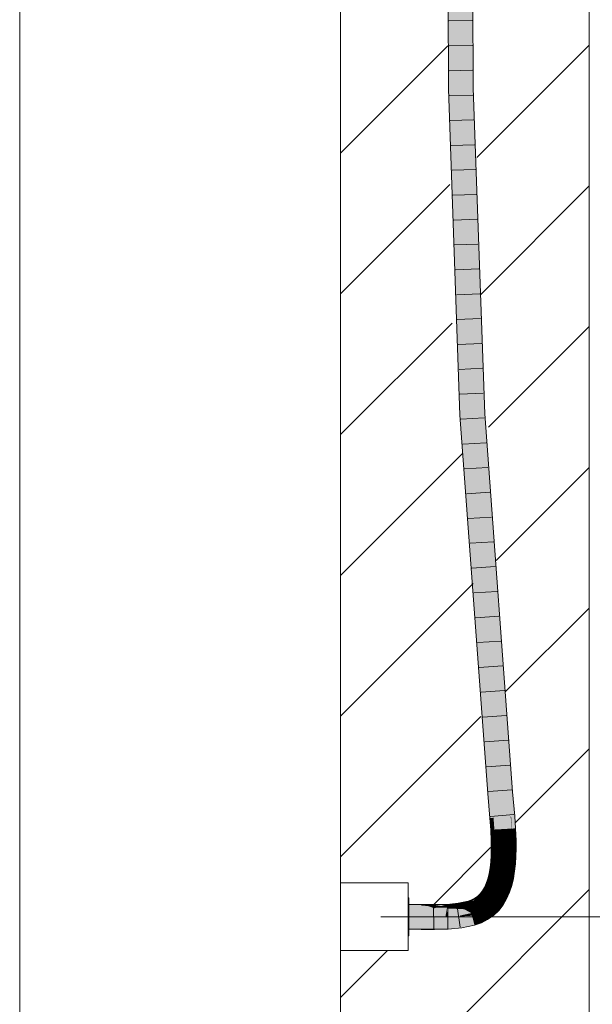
# Model space of a CAD drawing. Extents: x -620 to 3480, y 62 to 1102.
# Tile 141 of 256: x 242.47 to 248.23, y 645.7 to 655.59. Entities that reach past the tile are written whole.
import ezdxf
from ezdxf.lldxf.tags import DXFTag

# ---------------------------------------------------------------- set-up
doc = ezdxf.new("R2010")
doc.units = 0
doc.layers.get('0').update_dxf_attribs({"lineweight": 13})
for name, color, linetype, lineweight, true_color in [('E_Betonbaudose', 1, 'Continuous', 13, 0xff0000), ('E_Detail_Wandschraffur', 7, 'Continuous', 5, 0xc0c0c0), ('E_Leerrohr 25-A06G9STU8I', 7, 'Continuous', 9, 0xff8000), ('E_Leerrohr 25-Shading', 7, 'Continuous', 9, 0xff8000)]:
    doc.layers.add(name, color=color, linetype=linetype, lineweight=lineweight, true_color=true_color)
doc.layers.add('E_Detail_Linie_Text_Bem', color=7, linetype='Continuous', lineweight=13)
tags = doc.linetypes.add('fein_strichliert', pattern=[4, 1, -2, 1]).pattern_tags.tags
tags[8:9] = [DXFTag(74, 4), DXFTag(75, 0), DXFTag(340, '0'), DXFTag(46, 0.0), DXFTag(50, 0.0), DXFTag(44, 0.0), DXFTag(45, 0.0)]
tags[6:7] = [DXFTag(74, 4), DXFTag(75, 0), DXFTag(340, '0'), DXFTag(46, 0.0), DXFTag(50, 0.0), DXFTag(44, 0.0), DXFTag(45, 0.0)]
tags[4:5] = [DXFTag(74, 4), DXFTag(75, 0), DXFTag(340, '0'), DXFTag(46, 0.0), DXFTag(50, 0.0), DXFTag(44, 0.0), DXFTag(45, 0.0)]
tags = doc.linetypes.add('fein_strichliert-A06G9STX8I', pattern=[4, 1, -2, 1]).pattern_tags.tags
tags[8:9] = [DXFTag(74, 4), DXFTag(75, 0), DXFTag(340, '0'), DXFTag(46, 0.0), DXFTag(50, 0.0), DXFTag(44, 0.0), DXFTag(45, 0.0)]
tags[6:7] = [DXFTag(74, 4), DXFTag(75, 0), DXFTag(340, '0'), DXFTag(46, 0.0), DXFTag(50, 0.0), DXFTag(44, 0.0), DXFTag(45, 0.0)]
tags[4:5] = [DXFTag(74, 4), DXFTag(75, 0), DXFTag(340, '0'), DXFTag(46, 0.0), DXFTag(50, 0.0), DXFTag(44, 0.0), DXFTag(45, 0.0)]
tags = doc.linetypes.add('STRICHPUNKT2-A06G9STV8I', pattern=[12.7, 6.35, -3.175, 0, -3.175]).pattern_tags.tags
tags[10:11] = [DXFTag(74, 4), DXFTag(75, 0), DXFTag(340, '0'), DXFTag(46, 0.0), DXFTag(50, 0.0), DXFTag(44, 0.0), DXFTag(45, 0.0)]
tags[8:9] = [DXFTag(74, 4), DXFTag(75, 0), DXFTag(340, '0'), DXFTag(46, 0.0), DXFTag(50, 0.0), DXFTag(44, 0.0), DXFTag(45, 0.0)]
tags[6:7] = [DXFTag(74, 4), DXFTag(75, 0), DXFTag(340, '0'), DXFTag(46, 0.0), DXFTag(50, 0.0), DXFTag(44, 0.0), DXFTag(45, 0.0)]
tags[4:5] = [DXFTag(74, 4), DXFTag(75, 0), DXFTag(340, '0'), DXFTag(46, 0.0), DXFTag(50, 0.0), DXFTag(44, 0.0), DXFTag(45, 0.0)]

# ---------------------------------------------------------------- blocks, each defined once
blk = doc.blocks.new('Shading-A06G9SG38I', base_point=(178.739, 735.4243))
at = {"layer": 'E_Leerrohr 25-Shading', "color": 43, "true_color": 0xd7ab7f}
for points in [[(246.7793, 657.0421), (246.786, 654.8959), (246.815, 657.3279), (246.8226, 654.8966)], [(246.9924, 657.1199), (246.9993, 654.9001), (247.0302, 656.7479), (247.0359, 654.9008)], [(246.9016, 651.6167), (246.9381, 651.6188), (246.786, 654.8959), (246.8226, 654.8966)], [(247.1146, 651.6287), (247.1512, 651.6307), (246.9993, 654.9001), (247.0359, 654.9008)], [(247.1824, 647.8134), (247.2189, 647.816), (246.9016, 651.6167), (246.9381, 651.6188)], [(247.3952, 647.8292), (247.4317, 647.832), (247.1146, 651.6287), (247.1512, 651.6307)], [(247.4166, 647.5842), (247.4531, 647.5871), (247.3952, 647.8292), (247.4317, 647.832)], [(247.2039, 647.567), (247.2404, 647.5699), (247.1824, 647.8134), (247.2189, 647.816)], [(247.2118, 647.4496), (247.2484, 647.4515), (247.2039, 647.567), (247.2404, 647.5699)], [(247.4249, 647.4611), (247.4614, 647.463), (247.4166, 647.5842), (247.4531, 647.5871)], [(247.2479, 647.4515), (247.2118, 647.4496), (247.2502, 647.3758), (247.2148, 647.3737)], [(247.2513, 647.3361), (247.253, 647.3361), (247.2479, 647.4515), (247.2484, 647.4515)], [(247.4249, 647.4611), (247.4279, 647.3865), (247.4614, 647.463), (247.4644, 647.3886)], [(247.2148, 647.3737), (247.2164, 647.3351), (247.2502, 647.3758), (247.2513, 647.3361)], [(247.2513, 647.3361), (247.2164, 647.3351), (247.2508, 647.263), (247.217, 647.2632)], [(247.2527, 647.3361), (247.2513, 647.3361), (247.2524, 647.263), (247.2508, 647.263)], [(247.2524, 647.263), (247.2536, 647.263), (247.2527, 647.3361), (247.253, 647.3361)], [(247.4279, 647.3865), (247.4297, 647.3411), (247.4644, 647.3886), (247.4663, 647.342)], [(247.4304, 647.2618), (247.467, 647.2615), (247.4297, 647.3411), (247.4663, 647.342)], [(247.2508, 647.263), (247.217, 647.2632), (247.2476, 647.1923), (247.2155, 647.1937)], [(247.2524, 647.263), (247.2508, 647.263), (247.2494, 647.1923), (247.2476, 647.1923)], [(247.2494, 647.1923), (247.252, 647.1921), (247.2524, 647.263), (247.2536, 647.263)], [(247.4286, 647.1848), (247.4652, 647.1832), (247.4304, 647.2618), (247.467, 647.2615)], [(247.2414, 647.1252), (247.2114, 647.1277), (247.2319, 647.0621), (247.2046, 647.0659)], [(247.2476, 647.1923), (247.2155, 647.1937), (247.2414, 647.1252), (247.2114, 647.1277)], [(247.2433, 647.125), (247.2414, 647.1252), (247.234, 647.0618), (247.2319, 647.0621)], [(247.2433, 647.125), (247.234, 647.0618), (247.2464, 647.1248), (247.2379, 647.0613)], [(247.2464, 647.1248), (247.2379, 647.0613), (247.2478, 647.1246), (247.2402, 647.061)], [(247.2402, 647.061), (247.2409, 647.0609), (247.2478, 647.1246)], [(247.2494, 647.1923), (247.2476, 647.1923), (247.2433, 647.125), (247.2414, 647.1252)], [(247.2494, 647.1923), (247.2433, 647.125), (247.2516, 647.1922), (247.2464, 647.1248)], [(247.2464, 647.1248), (247.2478, 647.1246), (247.2516, 647.1922), (247.252, 647.1921)], [(247.424, 647.1096), (247.4605, 647.1065), (247.4286, 647.1848), (247.4652, 647.1832)], [(247.2319, 647.0621), (247.2046, 647.0659), (247.219, 647.0038), (247.195, 647.0087)], [(247.234, 647.0618), (247.2319, 647.0621), (247.2212, 647.0034), (247.219, 647.0038)], [(247.234, 647.0618), (247.2212, 647.0034), (247.2379, 647.0613), (247.2258, 647.0024)], [(247.2379, 647.0613), (247.2258, 647.0024), (247.2402, 647.061), (247.229, 647.0018)], [(247.2402, 647.061), (247.229, 647.0018), (247.2409, 647.0609), (247.2302, 647.0016)], [(247.2302, 647.0016), (247.2309, 647.0014), (247.2409, 647.0609)], [(247.4041, 646.9662), (247.44, 646.959), (247.416, 647.0367), (247.4523, 647.0317)], [(247.416, 647.0367), (247.4523, 647.0317), (247.424, 647.1096), (247.4605, 647.1065)], [(247.2026, 646.951), (247.1825, 646.9567), (247.183, 646.9042), (247.1673, 646.9102)], [(247.219, 647.0038), (247.195, 647.0087), (247.2026, 646.951), (247.1825, 646.9567)], [(247.2049, 646.9503), (247.2026, 646.951), (247.1853, 646.9033), (247.183, 646.9042)], [(247.2049, 646.9503), (247.1853, 646.9033), (247.2101, 646.9489), (247.1909, 646.9011)], [(247.2101, 646.9489), (247.1909, 646.9011), (247.214, 646.9478), (247.1953, 646.8995)], [(247.214, 646.9478), (247.1953, 646.8995), (247.2157, 646.9473), (247.1973, 646.8987)], [(247.2157, 646.9473), (247.1973, 646.8987), (247.217, 646.9469), (247.1992, 646.8979)], [(247.217, 646.9469), (247.1992, 646.8979), (247.2178, 646.9467), (247.2006, 646.8974)], [(247.2006, 646.8974), (247.2014, 646.8971), (247.2178, 646.9467)], [(247.2212, 647.0034), (247.219, 647.0038), (247.2049, 646.9503), (247.2026, 646.951)], [(247.2212, 647.0034), (247.2049, 646.9503), (247.2258, 647.0024), (247.2101, 646.9489)], [(247.2258, 647.0024), (247.2101, 646.9489), (247.229, 647.0018), (247.214, 646.9478)], [(247.229, 647.0018), (247.214, 646.9478), (247.2302, 647.0016), (247.2157, 646.9473)], [(247.2302, 647.0016), (247.2157, 646.9473), (247.2309, 647.0014), (247.217, 646.9469)], [(247.217, 646.9469), (247.2178, 646.9467), (247.2309, 647.0014)], [(247.3878, 646.8985), (247.4231, 646.8885), (247.4041, 646.9662), (247.44, 646.959)], [(247.1353, 646.8307), (247.129, 646.835), (247.1083, 646.8043), (247.1064, 646.806)], [(247.1375, 646.8293), (247.1353, 646.8307), (247.1103, 646.8024), (247.1083, 646.8043)], [(247.1375, 646.8293), (247.1103, 646.8024), (247.1431, 646.8255), (247.1154, 646.7978)], [(247.1604, 646.864), (247.1494, 646.8696), (247.1353, 646.8307), (247.129, 646.835)], [(247.1627, 646.8629), (247.1604, 646.864), (247.1375, 646.8293), (247.1353, 646.8307)], [(247.1627, 646.8629), (247.1375, 646.8293), (247.1684, 646.8599), (247.1431, 646.8255)], [(247.1684, 646.8599), (247.1431, 646.8255), (247.1731, 646.8575), (247.1478, 646.8223)], [(247.1731, 646.8575), (247.1478, 646.8223), (247.1754, 646.8563), (247.1503, 646.8206)], [(247.183, 646.9042), (247.1673, 646.9102), (247.1604, 646.864), (247.1494, 646.8696)], [(247.1754, 646.8563), (247.1503, 646.8206), (247.1776, 646.8552), (247.1527, 646.819)], [(247.1776, 646.8552), (247.1527, 646.819), (247.1796, 646.8542), (247.155, 646.8174)], [(247.1796, 646.8542), (247.155, 646.8174), (247.1811, 646.8534), (247.1569, 646.8161)], [(247.1811, 646.8534), (247.1569, 646.8161), (247.1819, 646.853), (247.1585, 646.8151)], [(247.1585, 646.8151), (247.1593, 646.8145), (247.1819, 646.853)], [(247.1853, 646.9033), (247.183, 646.9042), (247.1627, 646.8629), (247.1604, 646.864)], [(247.1853, 646.9033), (247.1627, 646.8629), (247.1909, 646.9011), (247.1684, 646.8599)], [(247.1909, 646.9011), (247.1684, 646.8599), (247.1953, 646.8995), (247.1731, 646.8575)], [(247.1953, 646.8995), (247.1731, 646.8575), (247.1973, 646.8987), (247.1754, 646.8563)], [(247.1973, 646.8987), (247.1754, 646.8563), (247.1992, 646.8979), (247.1776, 646.8552)], [(247.1992, 646.8979), (247.1776, 646.8552), (247.2006, 646.8974), (247.1796, 646.8542)], [(247.2006, 646.8974), (247.1796, 646.8542), (247.2014, 646.8971), (247.1811, 646.8534)], [(247.1811, 646.8534), (247.1819, 646.853), (247.2014, 646.8971)], [(247.3665, 646.8337), (247.3393, 646.7725), (247.3757, 646.7643), (247.3692, 646.7571)], [(247.3665, 646.8337), (247.4007, 646.8206), (247.3878, 646.8985), (247.4231, 646.8885)], [(247.3665, 646.8337), (247.3757, 646.7643), (247.4007, 646.8206)], [(246.9102, 646.6842), (246.9852, 646.7325), (246.8877, 646.6805), (246.8832, 646.7103)], [(246.9908, 646.7112), (246.9852, 646.7325), (246.9262, 646.6868), (246.9102, 646.6842)], [(247.0193, 646.7451), (246.9852, 646.7325), (247.0244, 646.7333), (246.9908, 646.7112)], [(247.0244, 646.7333), (247.0043, 646.7201), (247.0282, 646.7245)], [(247.0514, 646.761), (247.0193, 646.7451), (247.0525, 646.7592), (247.0244, 646.7333)], [(247.0589, 646.7484), (247.0244, 646.7333), (247.0608, 646.7451)], [(247.0608, 646.7451), (247.0244, 646.7333), (247.0628, 646.7418), (247.0405, 646.7344)], [(247.0405, 646.7344), (247.0244, 646.7333), (247.026, 646.7295)], [(247.0282, 646.7245), (247.0663, 646.7361), (247.026, 646.7295), (247.0405, 646.7344)], [(247.0663, 646.7361), (247.0282, 646.7245), (247.0694, 646.7307), (247.0322, 646.7149)], [(247.0376, 646.7455), (247.0312, 646.7396), (247.057, 646.7515), (247.0589, 646.7484)], [(247.0694, 646.7307), (247.0322, 646.7149), (247.0701, 646.7296), (247.0332, 646.7126)], [(247.0332, 646.7126), (247.0337, 646.7115), (247.0701, 646.7296)], [(247.057, 646.7515), (247.0552, 646.7546), (247.0376, 646.7455), (247.0435, 646.7509)], [(247.0405, 646.7344), (247.0663, 646.7361), (247.0628, 646.7418)], [(247.0552, 646.7546), (247.0525, 646.7592), (247.0435, 646.7509)], [(247.0562, 646.7643), (247.0514, 646.761), (247.0525, 646.7592)], [(247.0536, 646.7607), (247.0525, 646.7592), (247.0777, 646.7657), (247.0564, 646.7551)], [(247.0564, 646.7551), (247.0525, 646.7592), (247.0552, 646.7546)], [(247.0793, 646.7733), (247.0811, 646.7817), (247.0536, 646.7607), (247.0562, 646.7643)], [(247.0536, 646.7607), (247.0777, 646.7657), (247.0793, 646.7733)], [(247.0552, 646.7546), (247.057, 646.7515), (247.0564, 646.7551), (247.0589, 646.7525)], [(247.0777, 646.7657), (247.0564, 646.7551), (247.0768, 646.7615), (247.0589, 646.7525)], [(247.0589, 646.7525), (247.057, 646.7515), (247.0616, 646.7498), (247.0589, 646.7484)], [(247.0768, 646.7615), (247.0589, 646.7525), (247.0759, 646.757), (247.0616, 646.7498)], [(247.0616, 646.7498), (247.0589, 646.7484), (247.0643, 646.7469), (247.0608, 646.7451)], [(247.0643, 646.7469), (247.0608, 646.7451), (247.067, 646.7441), (247.0628, 646.7418)], [(247.0759, 646.757), (247.0616, 646.7498), (247.0749, 646.7524), (247.0643, 646.7469)], [(247.0628, 646.7418), (247.0663, 646.7361), (247.067, 646.7441), (247.0721, 646.7389)], [(247.0749, 646.7524), (247.0643, 646.7469), (247.0739, 646.7477), (247.067, 646.7441)], [(247.0663, 646.7361), (247.0694, 646.7307), (247.0721, 646.7389), (247.0705, 646.7314)], [(247.0739, 646.7477), (247.067, 646.7441), (247.073, 646.7431), (247.0697, 646.7413)], [(247.0694, 646.7307), (247.0701, 646.7296), (247.0705, 646.7314)], [(247.0697, 646.7413), (247.0721, 646.7389), (247.073, 646.7431)], [(247.0701, 646.7296), (247.1043, 646.7534), (247.0705, 646.7314)], [(247.1043, 646.7534), (247.1036, 646.7542), (247.0705, 646.7314), (247.0721, 646.7389)], [(247.073, 646.7431), (247.0721, 646.7389), (247.1003, 646.7582), (247.1036, 646.7542)], [(247.0983, 646.7607), (247.0739, 646.7477), (247.1003, 646.7582), (247.073, 646.7431)], [(247.0961, 646.7634), (247.0749, 646.7524), (247.0983, 646.7607), (247.0739, 646.7477)], [(247.0938, 646.7662), (247.0759, 646.757), (247.0961, 646.7634), (247.0749, 646.7524)], [(247.0916, 646.7689), (247.0768, 646.7615), (247.0938, 646.7662), (247.0759, 646.757)], [(247.0895, 646.7715), (247.0777, 646.7657), (247.0916, 646.7689), (247.0768, 646.7615)], [(247.0793, 646.7733), (247.0777, 646.7657), (247.0855, 646.7763), (247.0895, 646.7715)], [(247.0855, 646.7763), (247.0811, 646.7817), (247.0793, 646.7733)], [(247.0811, 646.7817), (247.1068, 646.8), (247.0813, 646.7819)], [(247.0811, 646.7817), (247.0867, 646.7771), (247.1068, 646.8), (247.1073, 646.7919)], [(247.0867, 646.7771), (247.0811, 646.7817), (247.0855, 646.7763)], [(247.0813, 646.7819), (247.1068, 646.8), (247.0942, 646.7943), (247.1066, 646.803)], [(247.0855, 646.7763), (247.0895, 646.7715), (247.0867, 646.7771), (247.0916, 646.7731)], [(247.1073, 646.7919), (247.0867, 646.7771), (247.1078, 646.7849), (247.0916, 646.7731)], [(247.0916, 646.7731), (247.0895, 646.7715), (247.0943, 646.7709), (247.0916, 646.7689)], [(247.1078, 646.7849), (247.0916, 646.7731), (247.108, 646.781), (247.0943, 646.7709)], [(247.0943, 646.7709), (247.0916, 646.7689), (247.097, 646.7686), (247.0938, 646.7662)], [(247.097, 646.7686), (247.0938, 646.7662), (247.0998, 646.7663), (247.0961, 646.7634)], [(247.1066, 646.803), (247.1064, 646.806), (247.0942, 646.7943)], [(247.108, 646.781), (247.0943, 646.7709), (247.1083, 646.777), (247.097, 646.7686)], [(247.0998, 646.7663), (247.0961, 646.7634), (247.1025, 646.7641), (247.0983, 646.7607)], [(247.1083, 646.777), (247.097, 646.7686), (247.1085, 646.773), (247.0998, 646.7663)], [(247.1025, 646.7641), (247.0983, 646.7607), (247.105, 646.762), (247.1003, 646.7582)], [(247.1085, 646.773), (247.0998, 646.7663), (247.1088, 646.769), (247.1025, 646.7641)], [(247.105, 646.762), (247.1003, 646.7582), (247.1071, 646.7603), (247.1021, 646.756)], [(247.1021, 646.756), (247.1036, 646.7542), (247.1071, 646.7603), (247.1095, 646.7584)], [(247.1088, 646.769), (247.1025, 646.7641), (247.109, 646.7653), (247.105, 646.762)], [(247.1036, 646.7542), (247.1043, 646.7534), (247.1095, 646.7584)], [(247.109, 646.7653), (247.105, 646.762), (247.1092, 646.7621), (247.1071, 646.7603)], [(247.1083, 646.8043), (247.1064, 646.806), (247.1066, 646.803)], [(247.1068, 646.8), (247.1103, 646.8024), (247.1066, 646.803), (247.1083, 646.8043)], [(247.1154, 646.7978), (247.1103, 646.8024), (247.1073, 646.7919), (247.1068, 646.8)], [(247.1071, 646.7603), (247.1095, 646.7584), (247.1092, 646.7621)], [(247.1073, 646.7919), (247.1078, 646.7849), (247.1154, 646.7978), (247.1199, 646.7938)], [(247.1199, 646.7938), (247.1078, 646.7849), (247.1223, 646.7916), (247.108, 646.781)], [(247.1223, 646.7916), (247.108, 646.781), (247.1247, 646.7894), (247.1083, 646.777)], [(247.1247, 646.7894), (247.1083, 646.777), (247.1271, 646.7873), (247.1085, 646.773)], [(247.1271, 646.7873), (247.1085, 646.773), (247.1293, 646.7853), (247.1088, 646.769)], [(247.1293, 646.7853), (247.1088, 646.769), (247.1312, 646.7835), (247.109, 646.7653)], [(247.1312, 646.7835), (247.109, 646.7653), (247.1327, 646.7822), (247.1092, 646.7621)], [(247.1092, 646.7621), (247.1095, 646.7584), (247.1327, 646.7822), (247.1336, 646.7814)], [(247.1431, 646.8255), (247.1154, 646.7978), (247.1478, 646.8223), (247.1199, 646.7938)], [(247.1478, 646.8223), (247.1199, 646.7938), (247.1503, 646.8206), (247.1223, 646.7916)], [(247.1503, 646.8206), (247.1223, 646.7916), (247.1527, 646.819), (247.1247, 646.7894)], [(247.1527, 646.819), (247.1247, 646.7894), (247.155, 646.8174), (247.1271, 646.7873)], [(247.155, 646.8174), (247.1271, 646.7873), (247.1569, 646.8161), (247.1293, 646.7853)], [(247.1569, 646.8161), (247.1293, 646.7853), (247.1585, 646.8151), (247.1312, 646.7835)], [(247.1585, 646.8151), (247.1312, 646.7835), (247.1593, 646.8145), (247.1327, 646.7822)], [(247.1327, 646.7822), (247.1336, 646.7814), (247.1593, 646.8145)], [(247.314, 646.7295), (247.3056, 646.7151), (247.3068, 646.7144)], [(247.3068, 646.7144), (247.3113, 646.7174), (247.314, 646.7295)], [(247.3165, 646.7078), (247.3692, 646.7571), (247.3101, 646.7121), (247.3113, 646.7174)], [(247.3113, 646.7174), (247.3692, 646.7571), (247.314, 646.7295), (247.3393, 646.7725)], [(247.3113, 646.7174), (247.314, 646.7295), (247.314, 646.7295)], [(247.3692, 646.7571), (247.3165, 646.7078), (247.3387, 646.6993), (247.3345, 646.6955)], [(247.3692, 646.7571), (247.3387, 646.6993), (247.3719, 646.7557)], [(247.3692, 646.7571), (247.3719, 646.7557), (247.3757, 646.7643)], [(246.5151, 646.698), (246.3875, 646.6993), (246.515, 646.6879), (246.3875, 646.6985)], [(246.3875, 646.6985), (246.3875, 646.6628), (246.515, 646.6879), (246.5148, 646.6614)], [(246.6446, 646.6601), (246.5826, 646.6824), (246.5148, 646.6614), (246.515, 646.6879)], [(246.5826, 646.6824), (246.5434, 646.6965), (246.515, 646.6879), (246.5151, 646.697)], [(246.6444, 646.6967), (246.5151, 646.698), (246.6444, 646.6948), (246.5151, 646.697)], [(246.6444, 646.6948), (246.5434, 646.6965), (246.6444, 646.6862)], [(246.6444, 646.6862), (246.5434, 646.6965), (246.6445, 646.6774), (246.5826, 646.6824)], [(246.5826, 646.6824), (246.6446, 646.6601), (246.6445, 646.6774)], [(246.7131, 646.6818), (246.7691, 646.6996), (246.6444, 646.6948), (246.7574, 646.6993)], [(246.7574, 646.6993), (246.6444, 646.6967), (246.6444, 646.6948)], [(246.7131, 646.6818), (246.6444, 646.6948), (246.6444, 646.6862)], [(246.6444, 646.6862), (246.6445, 646.6774), (246.7131, 646.6818), (246.6927, 646.6754)], [(246.6927, 646.6754), (246.6445, 646.6774), (246.6682, 646.6676), (246.6446, 646.668)], [(246.6446, 646.668), (246.6446, 646.6601), (246.6682, 646.6676)], [(246.6682, 646.6676), (246.6446, 646.6601), (246.7711, 646.666), (246.7713, 646.6631)], [(246.6927, 646.6754), (246.6682, 646.6676), (246.7708, 646.6721), (246.7711, 646.666)], [(246.7708, 646.6721), (246.7704, 646.6782), (246.6927, 646.6754), (246.7131, 646.6818)], [(246.7704, 646.6782), (246.7691, 646.6996), (246.7131, 646.6818)], [(246.8832, 646.7103), (246.7691, 646.6996), (246.8877, 646.6805), (246.7704, 646.6782)], [(246.8877, 646.6805), (246.7704, 646.6782), (246.8883, 646.677), (246.7708, 646.6721)], [(246.8883, 646.677), (246.7708, 646.6721), (246.8883, 646.674), (246.7711, 646.666)], [(246.7711, 646.666), (246.7713, 646.6631), (246.8883, 646.674)], [(246.9036, 646.6799), (246.9102, 646.6842), (246.8883, 646.677), (246.8877, 646.6805)], [(246.8887, 646.6741), (246.8975, 646.676), (246.8883, 646.677), (246.9036, 646.6799)], [(246.8883, 646.677), (246.8883, 646.674), (246.8887, 646.6741)], [(246.963, 646.7007), (246.8975, 646.676), (246.9927, 646.7039), (246.9945, 646.6971)], [(246.9036, 646.6799), (246.8975, 646.676), (246.9122, 646.6815)], [(246.9262, 646.6868), (246.9102, 646.6842), (246.9122, 646.6815), (246.9036, 646.6799)], [(246.9908, 646.7112), (246.963, 646.7007), (246.9927, 646.7039)], [(247.0269, 646.7134), (247.0043, 646.7201), (246.9927, 646.7039), (246.9908, 646.7112)], [(247.0316, 646.7121), (247.0269, 646.7134), (246.9936, 646.7004), (246.9927, 646.7039)], [(246.9945, 646.6971), (247.0337, 646.7115), (246.9936, 646.7004), (247.0316, 646.7121)], [(247.0282, 646.7245), (247.0043, 646.7201), (247.0322, 646.7149), (247.0269, 646.7134)], [(247.0322, 646.7149), (247.0269, 646.7134), (247.0332, 646.7126), (247.0316, 646.7121)], [(247.0316, 646.7121), (247.0337, 646.7115), (247.0332, 646.7126)], [(247.2646, 646.6628), (247.2161, 646.6165), (247.2771, 646.6516), (247.2172, 646.6152)], [(247.2172, 646.6152), (247.2393, 646.5881), (247.2771, 646.6516), (247.2918, 646.6382)], [(247.3317, 646.6933), (247.2749, 646.676), (247.2771, 646.6516), (247.2646, 646.6628)], [(247.3006, 646.7089), (247.2749, 646.676), (247.2846, 646.6833)], [(247.3165, 646.7078), (247.2749, 646.676), (247.3345, 646.6955), (247.3317, 646.6933)], [(247.3359, 646.6946), (247.3317, 646.6933), (247.2918, 646.6382), (247.2771, 646.6516)], [(247.2846, 646.6833), (247.2899, 646.6874), (247.3056, 646.7151), (247.3068, 646.7144)], [(247.2846, 646.6833), (247.3056, 646.7151), (247.3006, 646.7089)], [(247.2981, 646.7004), (247.2899, 646.6874), (247.2954, 646.6917)], [(247.3101, 646.7121), (247.3068, 646.7144), (247.2954, 646.6917), (247.2981, 646.7004)], [(247.3101, 646.7121), (247.2954, 646.6917), (247.3065, 646.7001)], [(247.3165, 646.7078), (247.3101, 646.7121), (247.3065, 646.7001)], [(247.3113, 646.7174), (247.3068, 646.7144), (247.3101, 646.7121)], [(247.3317, 646.6933), (247.3359, 646.6946), (247.3345, 646.6955)], [(247.3345, 646.6955), (247.3359, 646.6946), (247.3387, 646.6993)], [(247.072, 646.5378), (247.0392, 646.526), (247.0412, 646.5182)], [(247.1032, 646.5489), (247.072, 646.5378), (247.0484, 646.4906), (247.0412, 646.5182)], [(247.1032, 646.5489), (247.0484, 646.4906), (247.1176, 646.5153)], [(247.1032, 646.5489), (247.1176, 646.5153), (247.1607, 646.5778), (247.1795, 646.5463)], [(247.2082, 646.611), (247.1607, 646.5778), (247.2393, 646.5881), (247.1795, 646.5463)], [(247.2161, 646.6165), (247.2082, 646.611), (247.2172, 646.6152)], [(247.2082, 646.611), (247.2393, 646.5881), (247.2172, 646.6152)], [(246.3875, 646.486), (246.3875, 646.4493), (246.5129, 646.4846), (246.5126, 646.448)], [(246.5129, 646.4846), (246.5126, 646.448), (246.6459, 646.4833), (246.6461, 646.4467)], [(246.6459, 646.4833), (246.6461, 646.4467), (246.7816, 646.4866), (246.7837, 646.4501)], [(246.9154, 646.4993), (246.7816, 646.4866), (246.9194, 646.4727), (246.7837, 646.4506)], [(246.7837, 646.4506), (246.7837, 646.4501), (246.9194, 646.4727), (246.9209, 646.4631)], [(247.0392, 646.526), (246.9154, 646.4993), (247.0412, 646.5182), (246.9194, 646.4727)], [(246.9194, 646.4727), (246.9209, 646.4631), (247.0412, 646.5182), (247.0484, 646.4906)]]:
    blk.add_solid(points, dxfattribs=at)
at = {"layer": 'E_Leerrohr 25-Shading', "color": 31, "true_color": 0xfabd7f}
for points in [[(246.815, 657.3279), (246.8226, 654.8966), (246.9033, 657.3602), (246.9109, 654.8984)], [(246.9033, 657.3602), (246.9109, 654.8984), (246.9924, 657.1199), (246.9993, 654.9001)], [(246.9381, 651.6188), (247.0264, 651.6237), (246.8226, 654.8966), (246.9109, 654.8984)], [(246.9109, 654.8984), (246.9912, 652.6211), (246.9993, 654.9001)], [(246.9912, 652.6211), (247.0264, 651.6237), (246.9993, 654.9001), (247.1146, 651.6287)], [(247.2189, 647.816), (247.307, 647.8226), (246.9381, 651.6188), (247.0264, 651.6237)], [(247.0264, 651.6237), (247.1665, 649.7253), (247.1146, 651.6287)], [(247.1665, 649.7253), (247.307, 647.8226), (247.1146, 651.6287), (247.3952, 647.8292)], [(247.2404, 647.5699), (247.3285, 647.577), (247.2189, 647.816), (247.307, 647.8226)], [(247.307, 647.8226), (247.3285, 647.577), (247.3952, 647.8292), (247.4126, 647.5838)], [(247.4126, 647.5838), (247.4166, 647.5842), (247.3952, 647.8292)], [(247.2484, 647.4515), (247.3366, 647.4563), (247.2404, 647.5699), (247.3285, 647.577)], [(247.3285, 647.577), (247.3366, 647.4563), (247.4126, 647.5838), (247.4219, 647.4609)], [(247.4219, 647.4609), (247.4249, 647.4611), (247.4126, 647.5838), (247.4166, 647.5842)], [(247.253, 647.3361), (247.3413, 647.3386), (247.2484, 647.4515), (247.3366, 647.4563)], [(247.3366, 647.4563), (247.3413, 647.3386), (247.3379, 647.4564), (247.3454, 647.3387)], [(247.3379, 647.4564), (247.4279, 647.3865), (247.4219, 647.4609)], [(247.3379, 647.4564), (247.3454, 647.3387), (247.4279, 647.3865), (247.4297, 647.3411)], [(247.4279, 647.3865), (247.4249, 647.4611), (247.4219, 647.4609)], [(247.2536, 647.263), (247.342, 647.2624), (247.253, 647.3361), (247.3413, 647.3386)], [(247.3413, 647.3386), (247.342, 647.2624), (247.3421, 647.3386), (247.3452, 647.2624)], [(247.3421, 647.3386), (247.3452, 647.2624), (247.3454, 647.3387), (247.349, 647.2623)], [(247.349, 647.2623), (247.4304, 647.2618), (247.3454, 647.3387), (247.4297, 647.3411)], [(247.252, 647.1921), (247.3403, 647.1884), (247.2536, 647.263), (247.342, 647.2624)], [(247.342, 647.2624), (247.3403, 647.1884), (247.3452, 647.2624), (247.3471, 647.1882)], [(247.3452, 647.2624), (247.3471, 647.1882), (247.349, 647.2623), (247.3515, 647.188)], [(247.3515, 647.188), (247.4286, 647.1848), (247.349, 647.2623), (247.4304, 647.2618)], [(247.2409, 647.0609), (247.3284, 647.0488), (247.2478, 647.1246), (247.3359, 647.1171)], [(247.2478, 647.1246), (247.3359, 647.1171), (247.252, 647.1921), (247.3403, 647.1884)], [(247.3415, 647.1884), (247.3403, 647.1884), (247.3396, 647.1168), (247.3359, 647.1171)], [(247.3471, 647.1882), (247.3415, 647.1884), (247.3475, 647.1161), (247.3396, 647.1168)], [(247.3471, 647.1882), (247.3475, 647.1161), (247.3515, 647.188), (247.3524, 647.1157)], [(247.3524, 647.1157), (247.424, 647.1096), (247.3515, 647.188), (247.4286, 647.1848)], [(247.2309, 647.0014), (247.3175, 646.9838), (247.2409, 647.0609), (247.3284, 647.0488)], [(247.3284, 647.0488), (247.3175, 646.9838), (247.3194, 646.9835)], [(247.3225, 646.9828), (247.33, 647.0486), (247.3194, 646.9835), (247.3284, 647.0488)], [(247.3309, 646.9811), (247.3362, 647.0477), (247.3225, 646.9828), (247.33, 647.0486)], [(247.3359, 647.1171), (247.3284, 647.0488), (247.33, 647.0486)], [(247.3362, 647.0477), (247.3396, 647.1168), (247.33, 647.0486), (247.3359, 647.1171)], [(247.3463, 647.0463), (247.3362, 647.0477), (247.3431, 646.9786), (247.3309, 646.9811)], [(247.3475, 647.1161), (247.3396, 647.1168), (247.3463, 647.0463), (247.3362, 647.0477)], [(247.3463, 647.0463), (247.3431, 646.9786), (247.3516, 647.0456), (247.3489, 646.9775)], [(247.3475, 647.1161), (247.3463, 647.0463), (247.3524, 647.1157), (247.3516, 647.0456)], [(247.3489, 646.9775), (247.4041, 646.9662), (247.3516, 647.0456), (247.416, 647.0367)], [(247.3516, 647.0456), (247.416, 647.0367), (247.3524, 647.1157), (247.424, 647.1096)], [(247.2014, 646.8971), (247.284, 646.8654), (247.2178, 646.9467), (247.3028, 646.9226)], [(247.2178, 646.9467), (247.3028, 646.9226), (247.2309, 647.0014), (247.3175, 646.9838)], [(247.3175, 646.9838), (247.3028, 646.9226), (247.3049, 646.922)], [(247.3085, 646.921), (247.3194, 646.9835), (247.3049, 646.922), (247.3175, 646.9838)], [(247.313, 646.9197), (247.3225, 646.9828), (247.3085, 646.921), (247.3194, 646.9835)], [(247.3236, 646.9167), (247.3309, 646.9811), (247.313, 646.9197), (247.3225, 646.9828)], [(247.3431, 646.9786), (247.3309, 646.9811), (247.3378, 646.9127), (247.3236, 646.9167)], [(247.3431, 646.9786), (247.3378, 646.9127), (247.3489, 646.9775), (247.3439, 646.9109)], [(247.3439, 646.9109), (247.3878, 646.8985), (247.3489, 646.9775), (247.4041, 646.9662)], [(247.2056, 646.8157), (247.1819, 646.853), (247.1796, 646.8007), (247.1593, 646.8145)], [(247.1819, 646.853), (247.2606, 646.8127), (247.2014, 646.8971), (247.284, 646.8654)], [(247.2287, 646.829), (247.1819, 646.853), (247.2056, 646.8157)], [(247.2564, 646.8055), (247.2606, 646.8127), (247.2056, 646.8157), (247.2287, 646.829)], [(247.2955, 646.861), (247.284, 646.8654), (247.2798, 646.8029), (247.2606, 646.8127)], [(247.2868, 646.7993), (247.3013, 646.8588), (247.2798, 646.8029), (247.2955, 646.861)], [(247.3049, 646.922), (247.3028, 646.9226), (247.2903, 646.863), (247.284, 646.8654)], [(247.301, 646.7921), (247.3138, 646.8539), (247.2868, 646.7993), (247.3013, 646.8588)], [(247.2955, 646.861), (247.3085, 646.921), (247.2903, 646.863), (247.3049, 646.922)], [(247.3013, 646.8588), (247.313, 646.9197), (247.2955, 646.861), (247.3085, 646.921)], [(247.3298, 646.8478), (247.3138, 646.8539), (247.3185, 646.7831), (247.301, 646.7921)], [(247.3138, 646.8539), (247.3236, 646.9167), (247.3013, 646.8588), (247.313, 646.9197)], [(247.3378, 646.9127), (247.3236, 646.9167), (247.3298, 646.8478), (247.3138, 646.8539)], [(247.3298, 646.8478), (247.3185, 646.7831), (247.3363, 646.8453), (247.3254, 646.7795)], [(247.3254, 646.7795), (247.3393, 646.7725), (247.3363, 646.8453), (247.3665, 646.8337)], [(247.3378, 646.9127), (247.3298, 646.8478), (247.3439, 646.9109), (247.3363, 646.8453)], [(247.3363, 646.8453), (247.3665, 646.8337), (247.3439, 646.9109), (247.3878, 646.8985)], [(247.0711, 646.7242), (247.0701, 646.7296), (247.0337, 646.7115)], [(247.1043, 646.7534), (247.0701, 646.7296), (247.1321, 646.7193), (247.0805, 646.7122)], [(247.0805, 646.7122), (247.0701, 646.7296), (247.0735, 646.7111)], [(247.1095, 646.7584), (247.1043, 646.7534), (247.1991, 646.7221), (247.1602, 646.6849)], [(247.1393, 646.7762), (247.1336, 646.7814), (247.111, 646.7578), (247.1095, 646.7584)], [(247.1095, 646.7584), (247.1991, 646.7221), (247.1989, 646.7222)], [(247.1223, 646.7532), (247.1512, 646.7654), (247.111, 646.7578), (247.1393, 646.7762)], [(247.1417, 646.7454), (247.1659, 646.7521), (247.1223, 646.7532), (247.1512, 646.7654)], [(247.1656, 646.8102), (247.1593, 646.8145), (247.1336, 646.7814)], [(247.1393, 646.7762), (247.1796, 646.8007), (247.1336, 646.7814), (247.1656, 646.8102)], [(247.1512, 646.7654), (247.2021, 646.7855), (247.1393, 646.7762), (247.1796, 646.8007)], [(247.1989, 646.7222), (247.1659, 646.7521), (247.1417, 646.7454)], [(247.2282, 646.7677), (247.2021, 646.7855), (247.1659, 646.7521), (247.1512, 646.7654)], [(247.1659, 646.7521), (247.1991, 646.7221), (247.2282, 646.7677), (247.2325, 646.7648)], [(247.2021, 646.7855), (247.2206, 646.7922), (247.1796, 646.8007), (247.2056, 646.8157)], [(247.2697, 646.6869), (247.2325, 646.7648), (247.2556, 646.671), (247.1991, 646.7221)], [(247.2351, 646.7693), (247.2206, 646.7922), (247.2282, 646.7677), (247.2021, 646.7855)], [(247.2564, 646.8055), (247.2056, 646.8157), (247.2206, 646.7922)], [(247.2206, 646.7922), (247.2351, 646.7693), (247.2564, 646.8055)], [(247.2282, 646.7677), (247.2325, 646.7648), (247.2351, 646.7693)], [(247.2868, 646.7993), (247.2606, 646.8127), (247.2687, 646.7402), (247.2325, 646.7648)], [(247.2842, 646.7297), (247.2325, 646.7648), (247.2697, 646.6869)], [(247.2842, 646.7297), (247.301, 646.7921), (247.2687, 646.7402), (247.2868, 646.7993)], [(247.3006, 646.7089), (247.3031, 646.7169), (247.2697, 646.6869), (247.2842, 646.7297)], [(247.3185, 646.7831), (247.301, 646.7921), (247.3031, 646.7169), (247.2842, 646.7297)], [(247.3185, 646.7831), (247.3031, 646.7169), (247.314, 646.7295), (247.3056, 646.7151)], [(247.3185, 646.7831), (247.314, 646.7295), (247.3254, 646.7795)], [(247.314, 646.7295), (247.3393, 646.7725), (247.3254, 646.7795)], [(246.3875, 646.6628), (246.3875, 646.5743), (246.5148, 646.6614), (246.5138, 646.573)], [(246.6452, 646.5762), (246.6446, 646.6601), (246.5139, 646.5753), (246.5148, 646.6614)], [(246.7704, 646.6577), (246.7713, 646.6631), (246.6446, 646.6599), (246.6446, 646.6601)], [(246.6452, 646.5762), (246.756, 646.5743), (246.6446, 646.6599), (246.7704, 646.6577)], [(246.7764, 646.5748), (246.7716, 646.6577), (246.756, 646.5743), (246.7704, 646.6577)], [(246.7716, 646.6577), (246.7713, 646.6631), (246.7704, 646.6577)], [(246.8902, 646.6642), (246.8887, 646.6741), (246.7713, 646.6631)], [(246.8918, 646.6537), (246.8902, 646.6642), (246.7716, 646.6577), (246.7713, 646.6631)], [(246.7716, 646.6577), (246.7764, 646.5748), (246.8918, 646.6537), (246.9021, 646.5867)], [(246.9442, 646.6508), (246.8975, 646.676), (246.8918, 646.6537), (246.8887, 646.6741)], [(247.0168, 646.6115), (246.9442, 646.6508), (246.9021, 646.5867), (246.8918, 646.6537)], [(246.9945, 646.6971), (246.8975, 646.676), (247.0041, 646.6602)], [(247.0041, 646.6602), (246.8975, 646.676), (247.0075, 646.6472), (246.9442, 646.6508)], [(246.9442, 646.6508), (247.0168, 646.6115), (247.0075, 646.6472)], [(247.0613, 646.6469), (247.0365, 646.705), (246.9945, 646.6971), (246.9946, 646.6971)], [(247.0613, 646.6469), (246.9945, 646.6971), (247.0041, 646.6602)], [(247.0365, 646.705), (247.0337, 646.7115), (246.9946, 646.6971)], [(247.0041, 646.6602), (247.0168, 646.6115), (247.0613, 646.6469), (247.0685, 646.6302)], [(247.0685, 646.6302), (247.0168, 646.6115), (247.0176, 646.6084)], [(247.0236, 646.5855), (247.07, 646.5902), (247.0176, 646.6084), (247.0685, 646.6302)], [(247.0365, 646.705), (247.0735, 646.7111), (247.0337, 646.7115), (247.0711, 646.7242)], [(247.0868, 646.6393), (247.0735, 646.7111), (247.0613, 646.6469), (247.0365, 646.705)], [(247.0613, 646.6469), (247.0685, 646.6302), (247.0868, 646.6393)], [(247.1357, 646.5986), (247.0868, 646.6393), (247.0849, 646.5917), (247.0685, 646.6302)], [(247.0849, 646.5917), (247.0685, 646.6302), (247.07, 646.5902)], [(247.1154, 646.6537), (247.0805, 646.7122), (247.0868, 646.6393), (247.0735, 646.7111)], [(247.0805, 646.7122), (247.1154, 646.6537), (247.1321, 646.7193), (247.1602, 646.6849)], [(247.1154, 646.6537), (247.0868, 646.6393), (247.1212, 646.644)], [(247.1212, 646.644), (247.0868, 646.6393), (247.1474, 646.6002), (247.1357, 646.5986)], [(247.1761, 646.6655), (247.1602, 646.6849), (247.1212, 646.644), (247.1154, 646.6537)], [(247.1761, 646.6655), (247.1212, 646.644), (247.1696, 646.6526)], [(247.1845, 646.6553), (247.1212, 646.644), (247.2082, 646.611), (247.1474, 646.6002)], [(247.1991, 646.722), (247.1991, 646.7221), (247.1761, 646.6655), (247.1602, 646.6849)], [(247.1845, 646.6553), (247.1761, 646.6655), (247.1696, 646.6526)], [(247.2556, 646.671), (247.1991, 646.722), (247.1845, 646.6553), (247.1761, 646.6655)], [(247.1845, 646.6553), (247.2161, 646.6165), (247.2556, 646.671), (247.2646, 646.6628)], [(247.1845, 646.6553), (247.2082, 646.611), (247.2161, 646.6165)], [(247.2697, 646.6869), (247.2556, 646.671), (247.2651, 646.6734)], [(247.2556, 646.671), (247.2646, 646.6628), (247.2749, 646.676)], [(247.2749, 646.676), (247.2697, 646.6869), (247.2651, 646.6734)], [(247.3006, 646.7089), (247.2697, 646.6869), (247.2749, 646.676)], [(247.3056, 646.7151), (247.3031, 646.7169), (247.3006, 646.7089)], [(246.3875, 646.5743), (246.3875, 646.486), (246.5138, 646.573), (246.5129, 646.4846)], [(246.5138, 646.573), (246.5129, 646.4846), (246.6453, 646.5717), (246.6459, 646.4833)], [(246.5139, 646.574), (246.5138, 646.573), (246.6452, 646.5736), (246.6453, 646.5717)], [(246.6452, 646.5736), (246.6452, 646.5762), (246.5139, 646.574), (246.5139, 646.5753)], [(246.756, 646.5743), (246.6452, 646.5762), (246.6452, 646.5736)], [(246.6452, 646.5736), (246.6453, 646.5717), (246.756, 646.5743)], [(246.6453, 646.5717), (246.6459, 646.4833), (246.7764, 646.5748), (246.7816, 646.4866)], [(246.9021, 646.5867), (246.7764, 646.5748), (246.9053, 646.5655), (246.7765, 646.574)], [(246.7765, 646.574), (246.7816, 646.4866), (246.9053, 646.5655), (246.9154, 646.4993)], [(247.0236, 646.5855), (247.0168, 646.6115), (246.9034, 646.578), (246.9021, 646.5867)], [(247.0338, 646.5465), (247.0236, 646.5855), (246.9053, 646.5655), (246.9034, 646.578)], [(246.9053, 646.5655), (246.9154, 646.4993), (247.0338, 646.5465), (247.0392, 646.526)], [(247.072, 646.5378), (247.07, 646.5902), (247.0338, 646.5465), (247.0236, 646.5855)], [(247.0338, 646.5465), (247.0392, 646.526), (247.072, 646.5378)], [(247.1032, 646.5489), (247.0849, 646.5917), (247.072, 646.5378), (247.07, 646.5902)], [(247.1607, 646.5778), (247.1357, 646.5986), (247.1032, 646.5489), (247.0849, 646.5917)], [(247.1357, 646.5986), (247.1607, 646.5778), (247.1474, 646.6002)], [(247.1474, 646.6002), (247.1607, 646.5778), (247.2082, 646.611)]]:
    blk.add_solid(points, dxfattribs=at)
at = {"layer": 'E_Leerrohr 25-Shading', "color": 31, "true_color": 0xecb67f}
for points in [[(246.3875, 646.5743), (246.3875, 646.7643), (246.3815, 646.5743), (246.3815, 646.7643)], [(246.7815, 646.5743), (246.7815, 646.6993), (246.3875, 646.5743), (246.3875, 646.6993)], [(246.3875, 646.3843), (246.3875, 646.5743), (246.3815, 646.3843), (246.3815, 646.5743)], [(246.7815, 646.4493), (246.7815, 646.5743), (246.3875, 646.4493), (246.3875, 646.5743)]]:
    blk.add_solid(points, dxfattribs=at)
blk = doc.blocks.new('Referenz-A06G9SU08I')
at = {"layer": 'E_Betonbaudose', "linetype": 'Continuous', "ltscale": 0.13}
for p, q in [((245.7015, 646.2344), (245.7015, 646.9144)), ((245.7015, 646.9144), (246.3815, 646.9144)), ((246.3815, 646.9144), (246.3815, 646.2344)), ((246.3815, 646.2344), (245.7015, 646.2344))]:
    blk.add_line(p, q, dxfattribs=at)
at = {"layer": 'E_Detail_Linie_Text_Bem', "linetype": 'fein_strichliert-A06G9STX8I', "ltscale": 0.65}
blk.add_line((242.4731, 629.7663), (242.4731, 682.6456), dxfattribs=at)
at = {"layer": 'E_Detail_Linie_Text_Bem', "linetype": 'Continuous', "ltscale": 0.13}
for p, q in [((248.2015, 670.5744), (248.2015, 630.5744)), ((245.7015, 630.5744), (245.7015, 658.5744))]:
    blk.add_line(p, q, dxfattribs=at)
at = {"layer": 'E_Detail_Linie_Text_Bem', "color": 0, "linetype": 'Continuous', "ltscale": 0.13}
blk.add_line((246.1074, 646.5744), (249.0454, 646.5744), dxfattribs=at)
at = {"layer": 'E_Detail_Wandschraffur', "linetype": 'fein_strichliert', "ltscale": 0.13}
for p, q in [((245.7015, 654.2483), (246.7817, 655.3285)), ((247.1116, 652.83), (248.2015, 653.9199)), ((245.7015, 651.4199), (246.8224, 652.5407)), ((247.2658, 650.1558), (248.2015, 651.0914)), ((245.7015, 648.5914), (247.0356, 649.9255)), ((247.4601, 647.5216), (248.2015, 648.263)), ((246.6379, 646.6994), (247.208, 647.2695)), ((246.3815, 646.443), (246.388, 646.4495)), ((245.7015, 645.763), (246.1729, 646.2344))]:
    blk.add_line(p, q, dxfattribs=at)
at = {"layer": 'E_Detail_Wandschraffur', "linetype": 'ByBlock', "ltscale": 0.13}
for p, q in [((247.073, 654.2056), (248.2015, 655.3341)), ((245.7015, 652.8341), (246.802, 653.9346)), ((247.1905, 651.4946), (248.2015, 652.5056)), ((245.7015, 650.0056), (246.9275, 651.2316)), ((247.3618, 648.8375), (248.2015, 649.6772)), ((245.7015, 647.1772), (247.1109, 648.5866)), ((245.7015, 644.3488), (248.2015, 646.8488))]:
    blk.add_line(p, q, dxfattribs=at)
at = {"layer": 'E_Leerrohr 25-A06G9STU8I', "linetype": 'Continuous', "ltscale": 0.13}
for p, q in [((246.786, 654.8959), (246.7766, 657.9009)), ((247.0359, 654.9008), (247.0266, 657.8997)), ((247.0263, 655.5814), (246.7913, 655.578)), ((247.0271, 655.3316), (246.7921, 655.3278)), ((247.0279, 655.0818), (246.7929, 655.0775)), ((246.9016, 651.6167), (246.786, 654.8959)), ((247.1512, 651.6307), (247.0359, 654.9008)), ((247.0308, 654.8321), (246.7959, 654.8273)), ((247.0396, 654.5826), (246.8047, 654.5771)), ((247.0484, 654.3331), (246.8135, 654.327)), ((247.0572, 654.0836), (246.8223, 654.0768)), ((247.066, 653.8341), (246.8312, 653.8266)), ((247.0748, 653.5845), (246.84, 653.5765)), ((247.0836, 653.335), (246.8488, 653.3263)), ((247.0924, 653.0855), (246.8576, 653.0761)), ((247.1012, 652.836), (246.8664, 652.826)), ((247.11, 652.5864), (246.8753, 652.5758)), ((247.1188, 652.3369), (246.8841, 652.3256)), ((247.1276, 652.0874), (246.8929, 652.0755)), ((247.1364, 651.8379), (246.9017, 651.8253)), ((247.1824, 647.8133), (246.9016, 651.6167)), ((247.1468, 651.5884), (246.9122, 651.5752)), ((247.4317, 647.832), (247.1512, 651.6307)), ((247.1652, 651.3392), (246.9306, 651.3258)), ((247.1836, 651.0901), (246.949, 651.0763)), ((247.202, 650.8409), (246.9674, 650.8268)), ((247.2204, 650.5917), (246.9858, 650.5774)), ((247.2388, 650.3425), (247.0042, 650.3279)), ((247.2572, 650.0933), (247.0227, 650.0784)), ((247.2756, 649.8442), (247.0411, 649.829)), ((247.294, 649.595), (247.0595, 649.5795)), ((247.3124, 649.3458), (247.0779, 649.3301)), ((247.3308, 649.0966), (247.0963, 649.0806)), ((247.3492, 648.8475), (247.1148, 648.8311)), ((247.3676, 648.5983), (247.1332, 648.5817)), ((247.386, 648.3491), (247.1516, 648.3322)), ((247.4044, 648.0999), (247.17, 648.0827)), ((247.4228, 647.8507), (247.1884, 647.8333)), ((247.4531, 647.5871), (247.4317, 647.832)), ((247.2039, 647.567), (247.1824, 647.8133)), ((247.2118, 647.4496), (247.2039, 647.567)), ((247.4443, 647.6024), (247.21, 647.5835)), ((247.4614, 647.463), (247.4531, 647.5871)), ((247.2164, 647.3351), (247.2118, 647.4496)), ((247.4663, 647.3421), (247.4614, 647.463)), ((247.217, 647.2632), (247.2164, 647.3351)), ((247.4586, 647.3468), (247.2237, 647.34)), ((247.467, 647.2616), (247.4663, 647.3421)), ((247.2154, 647.1937), (247.217, 647.2632)), ((247.4652, 647.1832), (247.467, 647.2616)), ((247.2046, 647.0659), (247.2114, 647.1278)), ((247.2114, 647.1278), (247.2154, 647.1937)), ((247.4605, 647.1065), (247.4652, 647.1832)), ((247.195, 647.0087), (247.2046, 647.0659)), ((247.4502, 647.0816), (247.2165, 647.1057)), ((247.44, 646.959), (247.4523, 647.0317)), ((247.4523, 647.0317), (247.4605, 647.1065)), ((247.1673, 646.9102), (247.1825, 646.9567)), ((247.1825, 646.9567), (247.195, 647.0087)), ((247.4231, 646.8885), (247.44, 646.959)), ((247.1064, 646.806), (247.129, 646.835)), ((247.129, 646.835), (247.1494, 646.8697)), ((247.1494, 646.8697), (247.1673, 646.9102)), ((247.386, 646.8057), (247.1691, 646.8962)), ((247.4007, 646.8206), (247.4231, 646.8885)), ((246.3875, 646.7644), (246.3815, 646.7644)), ((246.3815, 646.6531), (246.3815, 646.7644)), ((246.3875, 646.6531), (246.3875, 646.7644)), ((246.8832, 646.7103), (246.9852, 646.7325)), ((246.9852, 646.7325), (247.0193, 646.7451)), ((247.0193, 646.7451), (247.0514, 646.761)), ((247.0514, 646.761), (247.0811, 646.7817)), ((247.1865, 646.5602), (247.0607, 646.7587)), ((247.0811, 646.7817), (247.1064, 646.806)), ((247.3359, 646.6946), (247.3719, 646.7558)), ((247.3719, 646.7558), (247.4007, 646.8206)), ((246.3815, 646.4957), (246.3815, 646.6531)), ((246.3875, 646.4494), (246.3875, 646.6994)), ((246.3875, 646.6994), (246.5151, 646.698)), ((246.7815, 646.6994), (246.3875, 646.6994)), ((246.3875, 646.6261), (246.3875, 646.6994)), ((246.3875, 646.4957), (246.3875, 646.6531)), ((246.5151, 646.698), (246.6444, 646.6967)), ((246.6382, 646.4543), (246.6368, 646.6893)), ((246.6444, 646.6967), (246.7692, 646.6996)), ((246.7692, 646.6996), (246.8832, 646.7103)), ((246.7815, 646.6261), (246.7815, 646.6994)), ((246.9034, 646.4689), (246.8705, 646.7016)), ((247.2393, 646.5882), (247.2918, 646.6382)), ((247.2918, 646.6382), (247.3359, 646.6946)), ((246.3875, 646.5226), (246.3875, 646.6261)), ((246.7815, 646.5226), (246.7815, 646.6261)), ((247.1176, 646.5152), (247.1795, 646.5464)), ((247.1795, 646.5464), (247.2393, 646.5882)), ((246.3815, 646.3844), (246.3815, 646.4957)), ((246.3875, 646.4494), (246.3875, 646.5226)), ((246.3875, 646.3844), (246.3875, 646.4957)), ((246.3875, 646.4494), (246.5126, 646.448)), ((246.3875, 646.4494), (246.7815, 646.4494)), ((246.5126, 646.448), (246.6461, 646.4467)), ((246.6461, 646.4467), (246.7837, 646.4501)), ((246.7815, 646.4494), (246.7815, 646.5226)), ((246.7837, 646.4501), (246.9209, 646.4631)), ((246.9209, 646.4631), (247.0484, 646.4906)), ((247.0484, 646.4906), (247.1176, 646.5152)), ((246.3815, 646.3844), (246.3875, 646.3844))]:
    blk.add_line(p, q, dxfattribs=at)
at = {"layer": 'E_Leerrohr 25-A06G9STU8I', "linetype": 'STRICHPUNKT2-A06G9STV8I', "lineweight": 5, "ltscale": 0.13}
blk.add_line((246.3875, 646.5744), (246.7815, 646.5744), dxfattribs=at)

msp = doc.modelspace()

# ---------------------------------------------------------------- block references
at = {"color": 8, "lineweight": 25, "ltscale": 0.25, "true_color": 0x808080}
msp.add_blockref('Referenz-A06G9SU08I', (0, 0), dxfattribs=at)
msp.add_blockref('Shading-A06G9SG38I', (178.739, 735.4243))

doc.saveas('drawing.dxf')
